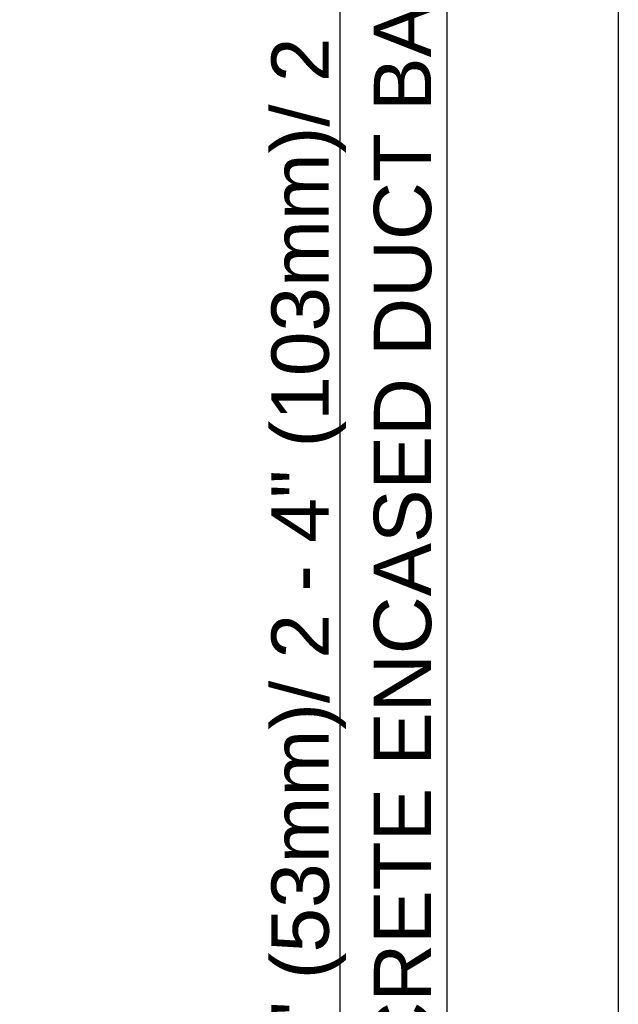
# Model space of a CAD drawing. Header units: inches. Extents: x 0 to 21.2, y 0 to 11.
# Tile 10 of 12: x 6.5 to 8.5, y 3.7 to 6.9. Entities that reach past the tile are written whole.
import ezdxf
from ezdxf.enums import TextEntityAlignment as Align

# ---------------------------------------------------------------- set-up
doc = ezdxf.new("R2010")
doc.units = ezdxf.units.IN
doc.header["$LTSCALE"] = 0.375
doc.header["$MEASUREMENT"] = 0
doc.layers.add('G-ANNO-TEXT', color=7, linetype='CONTINUOUS')
doc.layers.add('G-ANNO-TTLB', color=7, linetype='CONTINUOUS')
doc.styles.add('00-E-TITLE-1_1', font='arial.ttf', dxfattribs={"height": 0.1875})

msp = doc.modelspace()

# ---------------------------------------------------------------- linework, layer by layer
at = {"layer": 'G-ANNO-TEXT', "linetype": 'Continuous', "lineweight": 30}
msp.add_line((7.93994, 2.86533), (7.93994, 7.37472), dxfattribs=at)
at = {"layer": 'G-ANNO-TTLB'}
msp.add_lwpolyline([(0, 11), (8.5, 11), (8.5, 0), (0, 0)], close=True, dxfattribs=at)

# ---------------------------------------------------------------- texts
at = {"layer": 'G-ANNO-TEXT', "style": '00-E-TITLE-1_1'}
msp.add_text('CONCRETE ENCASED DUCT BANK', height=0.1875, rotation=90, dxfattribs=at).set_placement((7.94427, 2.88997), align=Align.BOTTOM_LEFT)
at = {"layer": 'G-ANNO-TEXT', "insert": (7.36574, 2.89916), "char_height": 0.1875, "width": 5.4672424, "attachment_point": 1, "rotation": 90, "style": '00-E-TITLE-1_1'}
msp.add_mtext('{\\L16 - 2" (53mm)/ 2 - 4" (103mm)/ 2 - 2" (53mm)}', dxfattribs=at)

doc.saveas('drawing.dxf')
